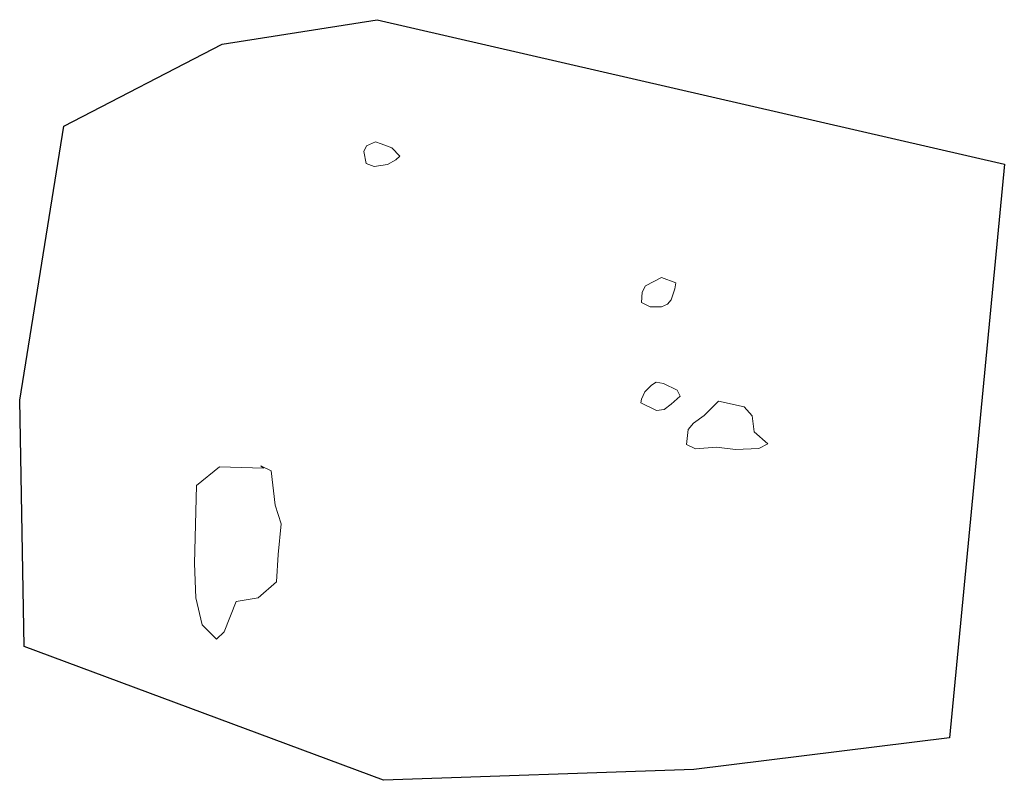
# Model space of a CAD drawing. Header units: millimetres. Extents: x 106.22 to 107.55, y 199.2 to 200.23.
import ezdxf

# ---------------------------------------------------------------- set-up
doc = ezdxf.new("R2010")
doc.units = ezdxf.units.MM
doc.layers.add('P3-digit', color=7, linetype='Continuous', lineweight=5)
doc.layers.add('Schraffurumgrenzung', color=1, linetype='Continuous')

msp = doc.modelspace()

# ---------------------------------------------------------------- linework, layer by layer
at = {"layer": 'P3-digit', "linetype": 'Continuous'}
for points in [[(106.7347, 200.0455, -0.3557), (106.7238, 200.0565, -0.3555), (106.7095, 200.062, -0.3562), (106.7021, 200.0648, -0.3582), (106.6899, 200.0594, -0.3586), (106.6863, 200.0515, -0.3567), (106.6892, 200.0354, -0.3554), (106.7, 200.0315, -0.3547), (106.7183, 200.034, -0.3576), (106.7294, 200.0403, -0.3569), (106.7347, 200.0455, -0.3557)], [(107.1079, 199.8743, -0.3343), (107.0882, 199.8812, -0.3337), (107.0666, 199.8703, -0.3337), (107.0624, 199.8616, -0.3324), (107.0614, 199.8474, -0.3318), (107.0729, 199.8417, -0.3364), (107.0885, 199.8417, -0.3376), (107.0963, 199.8455, -0.3376), (107.1014, 199.8513, -0.3376), (107.1062, 199.8662, -0.3372), (107.1079, 199.8743, -0.3343)], [(107.1094, 199.7289, -0.3279), (107.0909, 199.7383, -0.3291), (107.0813, 199.7397, -0.3301), (107.075, 199.7359, -0.3333), (107.0658, 199.727, -0.3334), (107.0615, 199.717, -0.3353), (107.0603, 199.7118, -0.3363), (107.0817, 199.7014, -0.3361), (107.0921, 199.703, -0.334), (107.1013, 199.7102, -0.3308), (107.1137, 199.721, -0.3297), (107.1094, 199.7289, -0.3279)], [(107.2135, 199.6727, -0.3233), (107.2108, 199.6944, -0.325), (107.2002, 199.7067, -0.3254), (107.1653, 199.7141, -0.3261), (107.146, 199.6948, -0.3243), (107.1314, 199.6846, -0.3234), (107.1246, 199.676, -0.3228), (107.1222, 199.6557, -0.3276), (107.1342, 199.6498, -0.3278), (107.1628, 199.6521, -0.3323), (107.1882, 199.6489, -0.3309), (107.2199, 199.6505, -0.3277), (107.2321, 199.6565, -0.3277), (107.2135, 199.6727, -0.3233)], [(106.5505, 199.6235, -0.3488), (106.491, 199.6253, -0.3511), (106.4599, 199.6003, -0.3513), (106.4572, 199.4947, -0.3563), (106.4594, 199.4487, -0.3567), (106.4678, 199.4118, -0.3568), (106.487, 199.3927, -0.3525), (106.4973, 199.4024, -0.3511), (106.5138, 199.4437, -0.3519), (106.5436, 199.4486, -0.3532), (106.5682, 199.4701, -0.3496), (106.5706, 199.507, -0.3493), (106.5744, 199.5484, -0.3474), (106.5666, 199.5737, -0.3475), (106.5608, 199.6202, -0.3463), (106.547, 199.6268, -0.3495), (106.5505, 199.6235, -0.3488)]]:
    msp.add_polyline3d(points, dxfattribs=at)
at = {"layer": 'Schraffurumgrenzung'}
msp.add_lwpolyline([(106.7044, 200.2297), (107.5516, 200.0344), (107.4775, 199.2595), (107.1321, 199.2163), (106.7126, 199.2019), (106.2274, 199.3828), (106.2212, 199.7158), (106.2808, 200.0858), (106.4947, 200.1968), (106.7044, 200.2297)], dxfattribs=at)

doc.saveas('drawing.dxf')
